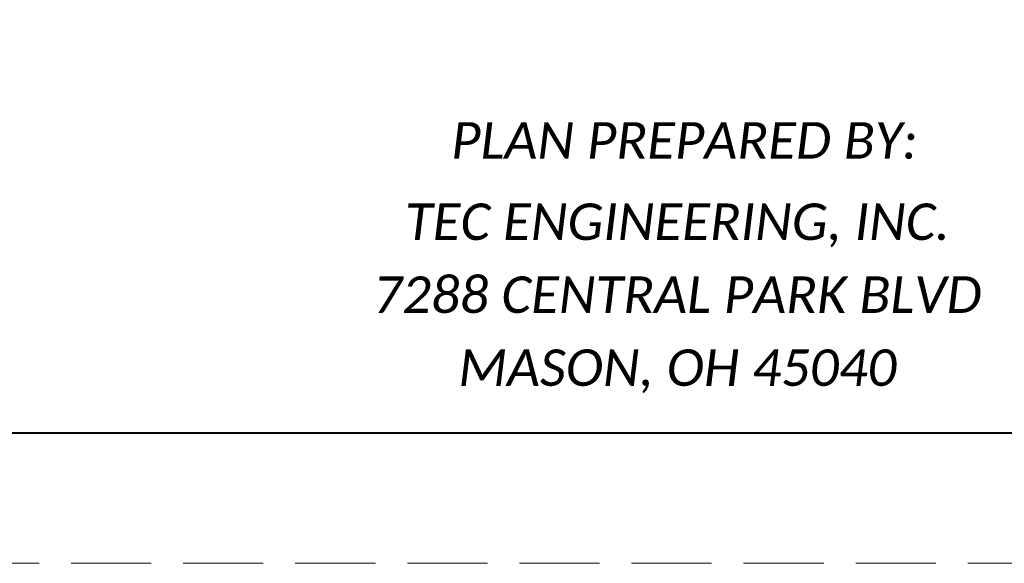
# Paper-space layout 'Layout1' of a CAD drawing. Extents: x 0 to 39.3, y 0 to 22.
# Tile 2 of 131: x 2 to 5.7, y 0 to 2.1. Entities that reach past the tile are written whole.
import ezdxf
from ezdxf.enums import TextEntityAlignment as Align

# ---------------------------------------------------------------- set-up
doc = ezdxf.new("R2010")
doc.units = 0
doc.header["$MEASUREMENT"] = 0
doc.linetypes.add('DGN Style 3', pattern=[0.429961, 0.307115, -0.122846])
doc.layers.add('SH_Border', color=7, linetype='Continuous', lineweight=40)
doc.layers.add('SH_Text', color=7, linetype='Continuous', lineweight=13)
doc.layers.add('SH_Cut_Line', color=7, linetype='DGN Style 3', lineweight=0, plot=False)
doc.styles.add('Style-Calibri IF', font='calibrii.ttf')

# ---------------------------------------------------------------- blocks, each defined once
blk = doc.blocks.new('BORDER_1')
at = {"layer": 'SH_Border', "color": 7, "linetype": 'Continuous', "lineweight": 40, "flags": 128}
blk.add_lwpolyline([(1.5, 21.5), (33.5, 21.5), (33.5, 0.5), (1.5, 0.5)], close=True, dxfattribs=at)
at = {"layer": 'SH_Cut_Line', "color": 7, "linetype": 'DGN Style 3', "lineweight": 0, "flags": 128}
blk.add_lwpolyline([(0, 0), (34, 0), (34, 22), (0, 22)], close=True, dxfattribs=at)

psp = doc.layouts.get("Layout1")

# ---------------------------------------------------------------- block references
at = {"layer": 'SH_Cut_Line', "color": 7, "linetype": 'DGN Style 3', "lineweight": 0}
psp.add_blockref('BORDER_1', (0, 0), dxfattribs=at)

# ---------------------------------------------------------------- texts
at = {"layer": 'SH_Text', "lineweight": 0, "style": 'Style-Calibri IF'}
for s, p in [('PLAN PREPARED BY:', (4.5025, 1.623)), ('TEC ENGINEERING, INC.', (4.4754, 1.311)), ('7288 CENTRAL PARK BLVD', (4.4754, 1.031)), ('MASON, OH 45040', (4.4754, 0.751))]:
    psp.add_text(s, height=0.14, dxfattribs=at).set_placement(p, align=Align.MIDDLE_CENTER)

doc.saveas('drawing.dxf')
